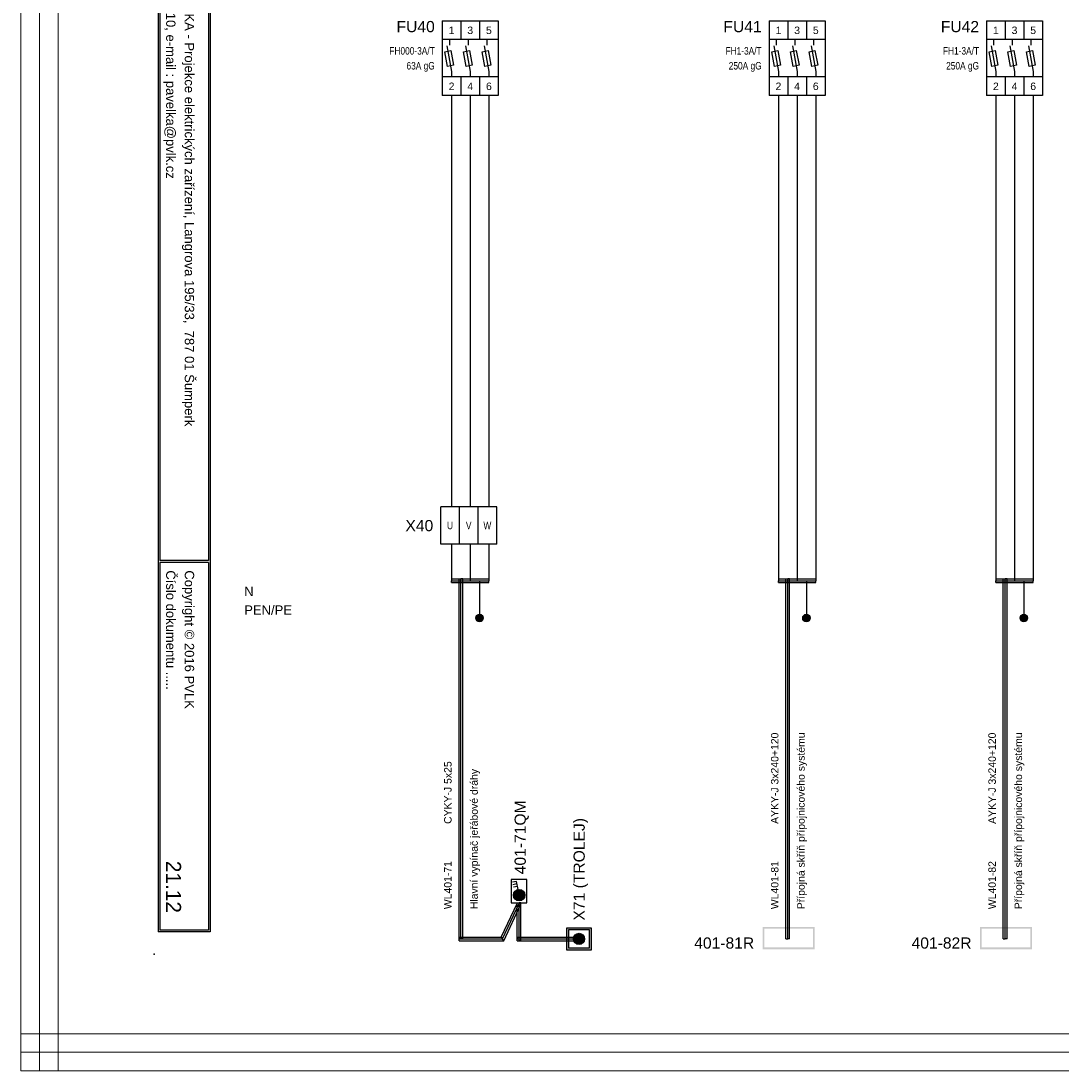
# Model space of a CAD drawing. Extents: x -1130 to 2703, y 1069 to 2560.
# Tile 27 of 31: x 2206 to 2485, y 1646 to 1927. Entities that reach past the tile are written whole.
import ezdxf
from ezdxf.enums import TextEntityAlignment as Align

# ---------------------------------------------------------------- set-up
doc = ezdxf.new("R2010")
doc.units = 0
doc.header["$MEASUREMENT"] = 0
for name, color, linetype in [('1-KRESBA', 7, 'Continuous'), ('__Bílá', 7, 'Continuous'), ('__Rudá 010', 10, 'Continuous'), ('__Svmodrá', 4, 'Continuous'), ('__Vínová 220', 220, 'Continuous'), ('__Zelená', 3, 'Continuous'), ('__Černá 250', 7, 'Continuous')]:
    doc.layers.add(name, color=color, linetype=linetype)
doc.styles.add('Arial', font='arial.ttf')
doc.styles.add('GENERATED_STYLE_1', font='arial.ttf')

# ---------------------------------------------------------------- blocks, each defined once
blk = doc.blocks.new('OEZA2501')
for p, q in [((-2.5, 10), (-2.5, -10)), ((-2.5, 10), (12.5, 10)), ((2.5, 10), (2.5, 5)), ((7.5, 10), (7.5, 5)), ((12.5, 10), (12.5, -10)), ((12.5, 5), (-2.5, 5)), ((-1.27, 3.38), (0, -3.5)), ((-0.5, 3.5), (-0.5, 5)), ((3.73, 3.38), (5, -3.5)), ((4.5, 3.5), (4.5, 5)), ((8.73, 3.38), (10, -3.5)), ((9.5, 3.5), (9.5, 5)), ((-1.79, 1.76), (-0.21, 2.05)), ((-1.06, -2.17), (-1.79, 1.76)), ((-0.21, 2.05), (0.51, -1.88)), ((3.21, 1.76), (4.79, 2.05)), ((3.94, -2.17), (3.21, 1.76)), ((4.79, 2.05), (5.51, -1.88)), ((8.21, 1.76), (9.79, 2.05)), ((8.94, -2.17), (8.21, 1.76)), ((9.79, 2.05), (10.51, -1.88)), ((0.51, -1.88), (-1.06, -2.17)), ((5.51, -1.88), (3.94, -2.17)), ((10.51, -1.88), (8.94, -2.17)), ((12.5, -5), (-2.5, -5)), ((0, -3.5), (0, -5)), ((2.5, -5), (2.5, -10)), ((5, -3.5), (5, -5)), ((7.5, -5), (7.5, -10)), ((10, -3.5), (10, -5)), ((12.5, -10), (-2.5, -10))]:
    blk.add_line(p, q)
at = {"style": 'Arial'}
for s, p in [('1', (0, 6.5)), ('3', (5, 6.5)), ('5', (10, 6.5)), ('2', (0, -8.5)), ('4', (5, -8.5)), ('6', (10, -8.5))]:
    blk.add_text(s, height=2, dxfattribs=at).set_placement(p, align=Align.CENTER)
blk.add_attdef('POPIS', text='', height=3, dxfattribs=at).set_placement((-4.5, 7), align=Align.RIGHT)
at = {"style": 'Arial', "width": 0.8}
for tag, p in [('TYP', (-4.5, 1)), ('POJISTKA', (-4.5, -3)), ('PROUD', (-4.5, -7)), ('DOPLŇ1', (-4.5, -11)), ('DOPLŇ2', (-4.5, -15))]:
    blk.add_attdef(tag, text='', height=2, dxfattribs=at).set_placement(p, align=Align.RIGHT)
blk = doc.blocks.new('V0085A01')
h = blk.add_hatch(color=256)
edge = h.paths.add_edge_path()
edge.add_arc((0, 0), 1, 0, 360)
blk.add_circle((0, 0), 1)
blk = doc.blocks.new('L0001A02')
at = {"linetype": 'Continuous'}
h = blk.add_hatch(color=256, dxfattribs=at)
edge = h.paths.add_edge_path()
edge.add_arc((0, 0), 1.5, 0, 360)
blk.add_circle((0, 0), 1.5)
blk = doc.blocks.new('V0109A03')
for p, q in [((5, 10), (0, 10)), ((0, 0), (0, 10)), ((10, 10), (5, 10)), ((5, 0), (5, 10)), ((15, 10), (10, 10)), ((10, 0), (10, 10)), ((15, 0), (15, 10)), ((5, 0), (0, 0)), ((10, 0), (5, 0)), ((15, 0), (10, 0))]:
    blk.add_line(p, q)
at = {"style": 'Arial'}
blk.add_attdef('POPIS', text='', height=3, dxfattribs=at).set_placement((-2, 5), align=Align.RIGHT)
at = {"style": 'Arial', "width": 0.8}
for tag, p in [('S1', (2.5, 5)), ('S2', (7.5, 5)), ('S3', (12.5, 5))]:
    blk.add_attdef(tag, text='', height=2, dxfattribs=at).set_placement(p, align=Align.MIDDLE)

msp = doc.modelspace()

# ---------------------------------------------------------------- hatches: boundary and pattern name
at = {"layer": '__Černá 250'}
msp.add_hatch(color=256, dxfattribs=at).paths.add_polyline_path([(2341.33, 1693.26, 1), (2338.25, 1693.26, 1)])
h = msp.add_hatch(color=256, dxfattribs=at)
h.paths.add_polyline_path([(2353.11, 1684.02), (2358.6, 1684.02), (2358.6, 1679.02), (2353.11, 1679.02)], flags=16)
h.paths.add_polyline_path([(2352.61, 1684.52), (2359.1, 1684.52), (2359.1, 1678.52), (2352.61, 1678.52)])
h = msp.add_hatch(color=256, dxfattribs=at)
h.paths.add_polyline_path([(2419.02, 1678.75), (2419.02, 1684.75), (2405.02, 1684.75), (2405.02, 1678.75)])
h.paths.add_polyline_path([(2418.52, 1679.25), (2418.52, 1684.25), (2405.52, 1684.25), (2405.52, 1679.25)], flags=16)
h = msp.add_hatch(color=256, dxfattribs=at)
h.paths.add_polyline_path([(2477.27, 1678.75), (2477.27, 1684.75), (2463.27, 1684.75), (2463.27, 1678.75)])
h.paths.add_polyline_path([(2476.77, 1679.25), (2476.77, 1684.25), (2463.77, 1684.25), (2463.77, 1679.25)], flags=16)

# ---------------------------------------------------------------- linework, layer by layer
at = {"layer": '1-KRESBA'}
for p, q in [((2321.69, 1907.49), (2321.69, 1797.29)), ((2326.69, 1907.49), (2326.69, 1797.29)), ((2331.69, 1907.49), (2331.69, 1797.29)), ((2409.29, 1907.49), (2409.29, 1797.29)), ((2414.29, 1907.49), (2414.29, 1797.29)), ((2419.29, 1907.49), (2419.29, 1797.29)), ((2467.55, 1907.49), (2467.55, 1797.29)), ((2472.55, 1907.49), (2472.55, 1797.29)), ((2477.55, 1907.49), (2477.55, 1797.29)), ((2409.29, 1802.27), (2409.29, 1777.49)), ((2467.55, 1802.27), (2467.55, 1777.49)), ((2414.29, 1800.5), (2414.29, 1777.49)), ((2419.29, 1800.23), (2419.29, 1777.49)), ((2472.55, 1800.5), (2472.55, 1777.49)), ((2477.55, 1800.23), (2477.55, 1777.49)), ((2321.69, 1787.29), (2321.69, 1777.49)), ((2326.69, 1787.29), (2326.69, 1777.49)), ((2331.69, 1787.29), (2331.69, 1777.49)), ((2321.69, 1777.99), (2321.69, 1777.49)), ((2321.69, 1777.99), (2331.69, 1777.99)), ((2321.69, 1776.99), (2321.69, 1777.49)), ((2321.69, 1777.49), (2331.69, 1777.49)), ((2321.69, 1776.99), (2331.69, 1776.99)), ((2323.69, 1681.52), (2323.69, 1777.99)), ((2323.69, 1777.99), (2324.19, 1777.99)), ((2324.19, 1681.52), (2324.19, 1777.99)), ((2324.69, 1777.99), (2324.19, 1777.99)), ((2324.69, 1681.52), (2324.69, 1777.99)), ((2329.19, 1777.49), (2329.19, 1767.49)), ((2331.69, 1777.99), (2331.69, 1777.49)), ((2331.69, 1776.99), (2331.69, 1777.49)), ((2409.29, 1777.99), (2409.29, 1777.49)), ((2409.29, 1777.99), (2419.29, 1777.99)), ((2409.29, 1776.99), (2409.29, 1777.49)), ((2409.29, 1777.49), (2419.29, 1777.49)), ((2409.29, 1776.99), (2419.29, 1776.99)), ((2411.29, 1681.52), (2411.29, 1777.99)), ((2411.29, 1777.99), (2411.79, 1777.99)), ((2411.79, 1681.52), (2411.79, 1777.99)), ((2412.29, 1777.99), (2411.79, 1777.99)), ((2412.29, 1681.52), (2412.29, 1777.99)), ((2416.79, 1777.49), (2416.79, 1767.49)), ((2419.29, 1777.99), (2419.29, 1777.49)), ((2419.29, 1776.99), (2419.29, 1777.49)), ((2467.55, 1777.99), (2467.55, 1777.49)), ((2467.55, 1777.99), (2477.55, 1777.99)), ((2467.55, 1776.99), (2467.55, 1777.49)), ((2467.55, 1777.49), (2477.55, 1777.49)), ((2467.55, 1776.99), (2477.55, 1776.99)), ((2469.55, 1681.52), (2469.55, 1777.99)), ((2469.55, 1777.99), (2470.05, 1777.99)), ((2470.05, 1681.52), (2470.05, 1777.99)), ((2470.55, 1777.99), (2470.05, 1777.99)), ((2470.55, 1681.52), (2470.55, 1777.99)), ((2475.05, 1777.49), (2475.05, 1767.49)), ((2477.55, 1777.99), (2477.55, 1777.49)), ((2477.55, 1776.99), (2477.55, 1777.49)), ((2335.02, 1682.02), (2339.32, 1691.23)), ((2335.34, 1681.52), (2339.77, 1691.02)), ((2339.29, 1681.02), (2339.29, 1691.16)), ((2339.29, 1691.16), (2339.79, 1691.16)), ((2339.32, 1691.23), (2339.77, 1691.02)), ((2340.22, 1690.81), (2339.77, 1691.02)), ((2339.79, 1681.02), (2339.79, 1691.16)), ((2340.29, 1691.16), (2339.79, 1691.16)), ((2340.29, 1681.02), (2340.29, 1691.16)), ((2335.66, 1681.02), (2340.22, 1690.81)), ((2323.69, 1682.02), (2323.69, 1681.52)), ((2323.69, 1682.02), (2335.02, 1682.02)), ((2323.69, 1681.52), (2324.19, 1681.52)), ((2323.69, 1681.02), (2323.69, 1681.52)), ((2323.69, 1681.52), (2335.34, 1681.52)), ((2323.69, 1681.02), (2335.66, 1681.02)), ((2324.69, 1681.52), (2324.19, 1681.52)), ((2335.02, 1682.02), (2335.34, 1681.52)), ((2335.66, 1681.02), (2335.34, 1681.52)), ((2339.29, 1682.02), (2339.29, 1681.52)), ((2339.29, 1682.02), (2355.85, 1682.02)), ((2339.29, 1681.02), (2339.29, 1681.52)), ((2339.29, 1681.52), (2355.85, 1681.52)), ((2339.29, 1681.02), (2355.85, 1681.02)), ((2339.29, 1681.02), (2339.79, 1681.02)), ((2340.29, 1681.02), (2339.79, 1681.02)), ((2355.85, 1682.02), (2355.85, 1681.52)), ((2355.85, 1681.02), (2355.85, 1681.52)), ((2411.29, 1681.52), (2411.79, 1681.52)), ((2412.29, 1681.52), (2411.79, 1681.52)), ((2469.55, 1681.52), (2470.05, 1681.52)), ((2470.55, 1681.52), (2470.05, 1681.52))]:
    msp.add_line(p, q, dxfattribs=at)
at = {"layer": '__Bílá'}
for p, q in [((2243.02, 1962.39), (2243.02, 1683.39)), ((2243.52, 1961.89), (2243.52, 1782.89)), ((2256.52, 1961.89), (2256.52, 1782.89)), ((2257.02, 1962.39), (2257.02, 1683.39)), ((2256.52, 1782.89), (2243.52, 1782.89)), ((2256.52, 1782.39), (2243.52, 1782.39)), ((2243.52, 1782.39), (2243.52, 1683.89)), ((2256.52, 1782.39), (2256.52, 1683.89)), ((2257.02, 1683.39), (2243.02, 1683.39)), ((2256.52, 1683.89), (2243.52, 1683.89))]:
    msp.add_line(p, q, dxfattribs=at)
msp.add_point((2242.02, 1677.39), dxfattribs=at)
at = {"layer": '__Vínová 220', "lineweight": 0}
for p, q in [((2206.3, 1646.13), (2206.3, 2012.21)), ((2211.3, 1646.13), (2211.3, 2012.21)), ((2216.3, 1646.13), (2216.3, 2012.21)), ((2206.3, 1656.13), (2206.3, 1651.13)), ((2206.3, 1656.13), (2702.71, 1656.13)), ((2206.3, 1646.13), (2206.3, 1651.13)), ((2206.3, 1651.13), (2702.71, 1651.13)), ((2206.3, 1646.13), (2702.71, 1646.13)), ((2206.3, 1646.13), (2211.3, 1646.13)), ((2216.3, 1646.13), (2211.3, 1646.13))]:
    msp.add_line(p, q, dxfattribs=at)
at = {"layer": '__Černá 250'}
for p, q in [((2341.89, 1697.46), (2337.69, 1697.46)), ((2337.69, 1697.46), (2337.69, 1691.16)), ((2339.08, 1696.95), (2337.98, 1696.73)), ((2339.5, 1694.77), (2339.08, 1696.95)), ((2341.89, 1691.16), (2341.89, 1697.46)), ((2339.21, 1696.26), (2338.11, 1696.05)), ((2339.35, 1695.57), (2338.25, 1695.36)), ((2337.69, 1691.16), (2341.89, 1691.16))]:
    msp.add_line(p, q, dxfattribs=at)
for points in [[(2352.61, 1684.52), (2359.1, 1684.52), (2359.1, 1678.52), (2352.61, 1678.52)], [(2353.11, 1684.02), (2358.6, 1684.02), (2358.6, 1679.02), (2353.11, 1679.02)]]:
    msp.add_lwpolyline(points, close=True, dxfattribs=at)
msp.add_circle((2339.79, 1693.26), 1.54, dxfattribs=at)

# ---------------------------------------------------------------- block references
at = {"color": 250, "linetype": 'Continuous'}
for p in [(2329.19, 1767.49), (2416.79, 1767.49), (2475.05, 1767.49)]:
    msp.add_blockref('V0085A01', p, dxfattribs=at)
at = {"layer": '1-KRESBA'}
msp.add_blockref('L0001A02', (2355.85, 1681.52), dxfattribs=at)
at = {"layer": '__Černá 250'}
ref = msp.add_blockref('OEZA2501', (2321.69, 1917.49), dxfattribs=at)
ref.add_attrib('POPIS', 'FU40', dxfattribs={"layer": '0', "height": 3, "style": 'Arial'}).set_placement((2317.19, 1924.49), align=Align.RIGHT)
ref.add_attrib('TYP', 'FH000-3A/T', dxfattribs={"layer": '0', "height": 2, "style": 'Arial', "width": 0.8}).set_placement((2317.19, 1918.49), align=Align.RIGHT)
ref.add_attrib('POJISTKA', '63A gG', dxfattribs={"layer": '0', "height": 2, "style": 'Arial', "width": 0.8}).set_placement((2317.19, 1914.49), align=Align.RIGHT)
ref = msp.add_blockref('OEZA2501', (2409.29, 1917.49), dxfattribs=at)
ref.add_attrib('POPIS', 'FU41', dxfattribs={"layer": '0', "height": 3, "style": 'Arial'}).set_placement((2404.79, 1924.49), align=Align.RIGHT)
ref.add_attrib('TYP', 'FH1-3A/T', dxfattribs={"layer": '0', "height": 2, "style": 'Arial', "width": 0.8}).set_placement((2404.79, 1918.49), align=Align.RIGHT)
ref.add_attrib('POJISTKA', '250A gG', dxfattribs={"layer": '0', "height": 2, "style": 'Arial', "width": 0.8}).set_placement((2404.79, 1914.49), align=Align.RIGHT)
ref = msp.add_blockref('OEZA2501', (2467.55, 1917.49), dxfattribs=at)
ref.add_attrib('POPIS', 'FU42', dxfattribs={"layer": '0', "height": 3, "style": 'Arial'}).set_placement((2463.05, 1924.49), align=Align.RIGHT)
ref.add_attrib('TYP', 'FH1-3A/T', dxfattribs={"layer": '0', "height": 2, "style": 'Arial', "width": 0.8}).set_placement((2463.05, 1918.49), align=Align.RIGHT)
ref.add_attrib('POJISTKA', '250A gG', dxfattribs={"layer": '0', "height": 2, "style": 'Arial', "width": 0.8}).set_placement((2463.05, 1914.49), align=Align.RIGHT)
ref = msp.add_blockref('V0109A03', (2318.78, 1787.29), dxfattribs=at)
ref.add_attrib('POPIS', 'X40', dxfattribs={"layer": '0', "height": 3, "style": 'Arial'}).set_placement((2316.78, 1790.77), align=Align.RIGHT)
ref.add_attrib('S1', 'U', dxfattribs={"layer": '0', "height": 2, "style": 'Arial', "width": 0.8}).set_placement((2321.28, 1792.29), align=Align.MIDDLE)
ref.add_attrib('S2', 'V', dxfattribs={"layer": '0', "height": 2, "style": 'Arial', "width": 0.8}).set_placement((2326.28, 1792.29), align=Align.MIDDLE)
ref.add_attrib('S3', 'W', dxfattribs={"layer": '0', "height": 2, "style": 'Arial', "width": 0.8}).set_placement((2331.28, 1792.29), align=Align.MIDDLE)

# ---------------------------------------------------------------- texts
at = {"layer": '__Bílá', "style": 'Arial'}
for s, p in [('Telefon : 583 217 210, e-mail : pavelka@pvlk.cz', (2245.2, 1959.79)), ('MIROSLAV PAVELKA - Projekce elektrických zařízení, Langrova 195/33,  787 01 Šumperk', (2250.2, 1959.79)), ('Číslo dokumentu .....', (2245.2, 1780.29)), ('Copyright © 2016 PVLK', (2250.2, 1780.29))]:
    msp.add_text(s, height=2.5, rotation=270, dxfattribs=at).set_placement(p)
at = {"layer": '__Rudá 010', "style": 'Arial'}
for s, height, p in [('AYKY-J 3x240+120', 2, (2409.29, 1712.34)), ('AYKY-J 3x240+120', 2, (2467.55, 1712.34)), ('CYKY-J 5x25', 2, (2321.69, 1712.34)), ('401-71QM', 3, (2341.58, 1698.84)), ('X71 (TROLEJ)', 3, (2357.38, 1686.44)), ('WL401-71', 2, (2321.69, 1689.49)), ('WL401-81', 2, (2409.29, 1689.49)), ('WL401-82', 2, (2467.55, 1689.49))]:
    msp.add_text(s, height=height, rotation=90, dxfattribs=at).set_placement(p)
at = {"layer": '__Rudá 010', "style": 'GENERATED_STYLE_1'}
for s, p in [('401-81R', (2394.75, 1678.92)), ('401-82R', (2453, 1678.92))]:
    msp.add_text(s, height=3, dxfattribs=at).set_placement(p, align=Align.CENTER)
at = {"layer": '__Rudá 010', "char_height": 2, "width": 62.8406, "attachment_point": 1, "rotation": 90, "style": 'Arial'}
for s, insert in [('Přípojná skříň přípojnicového systému', (2414.32, 1689.49)), ('Přípojná skříň přípojnicového systému', (2472.58, 1689.49)), ('Hlavní vypínač jeřábové dráhy', (2326.72, 1689.49))]:
    msp.add_mtext(s, dxfattribs=dict(at, insert=insert))
at = {"layer": '__Svmodrá', "linetype": 'Continuous', "style": 'Arial'}
msp.add_text('N', height=2.5, dxfattribs=at).set_placement((2266.13, 1773.39))
at = {"layer": '__Vínová 220', "style": 'Arial'}
msp.add_attdef('21.12', text='F.1.201', height=4, rotation=270, dxfattribs=at).set_placement((2245.2, 1688.47), align=Align.RIGHT)
at = {"layer": '__Zelená', "linetype": 'Continuous', "style": 'Arial'}
msp.add_text('PEN/PE', height=2.5, dxfattribs=at).set_placement((2266.13, 1768.39))

doc.saveas('drawing.dxf')
